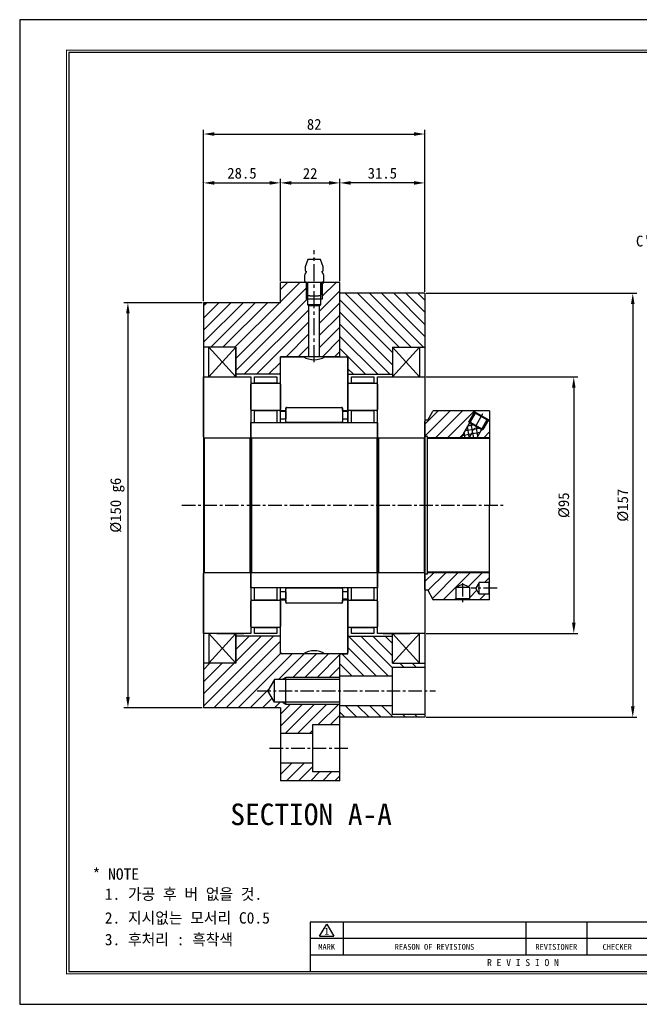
# Model space of a CAD drawing. Header units: millimetres. Extents: x 11218 to 11734, y 1975 to 2340.
# Tile 1 of 3: x 11218 to 11447, y 1975 to 2340. Entities that reach past the tile are written whole.
import ezdxf
from ezdxf.enums import TextEntityAlignment as Align

# ---------------------------------------------------------------- set-up
doc = ezdxf.new("R2010")
doc.units = ezdxf.units.MM
doc.linetypes.add('CENTER', pattern=[2, 1.25, -0.25, 0.25, -0.25])
for name, color, linetype in [('OUTLINE', 7, 'Continuous'), ('S1', 1, 'CENTER'), ('xm_center', 1, 'CENTER')]:
    doc.layers.add(name, color=color, linetype=linetype)
doc.dimstyles.new('S4', dxfattribs={"dimtxt": 4, "dimasz": 4, "dimexe": 1.5, "dimexo": 0.5215, "dimgap": 1.5, "dimtad": 1, "dimdec": 3, "dimzin": 11, "dimdsep": 46, "dimtxsty": 'Standard', "dimcen": 0, "dimclrd": 5, "dimclre": 5, "dimclrt": 3, "dimadec": 0, "dimazin": 0, "dimtp": 3e-09, "dimtfac": 0.7, "dimtdec": 3, "dimtmove": 0, "dimatfit": 3, "dimfxl": 1.25, "dimtolj": 1, "dimtzin": 11, "dimarcsym": 0})

# ---------------------------------------------------------------- blocks, each defined once
blk = doc.blocks.new('란표제')
for p, q in [((297, 210), (0, 210)), ((0, 210), (0, 0)), ((160, 17.5), (62, 17.5)), ((64, 14.51), (65.5, 17.1)), ((65.5, 17.1), (67, 14.51)), ((69, 17.5), (69, 10.5)), ((108, 17.5), (108, 10.5)), ((121, 17.5), (121, 10.5)), ((147, 14), (62, 14)), ((64, 14.51), (67, 14.51)), ((147, 10.5), (62, 10.5)), ((0, 0), (297, 0))]:
    blk.add_line(p, q)
at = {"ltscale": 0.5}
blk.add_line((62, 17.5), (62, 7), dxfattribs=at)
at = {"const_width": 0.25}
blk.add_lwpolyline([(290.5, 6.5), (290.5, 203.5), (10, 203.5), (10, 6.5)], close=True, dxfattribs=at)
blk.add_lwpolyline([(290, 7), (290, 203), (10.5, 203), (10.5, 7)], close=True)
for s, height, p in [('1', 1.5, (65.5, 15.61)), ('MARK', 1.25, (65.5, 12.25)), ('REASON OF REVISIONS', 1.25, (88.5, 12.25)), ('REVISIONER', 1.25, (114.5, 12.25)), ('CHECKER', 1.25, (127.5, 12.25)), ('R E V I S I O N', 1.5, (107.38, 8.9))]:
    blk.add_text(s, height=height).set_placement(p, align=Align.MIDDLE_CENTER)
at = {"ltscale": 0.5}
for tag, p, height in [('TITLE', (237.17, 24.41), 2.5), ('도번', (251.18, 15.64), 2.5), ('SCALE', (253.78, 9.55), 1.2), ('DATE', (277.02, 9.51), 1.2)]:
    blk.add_attdef(tag, p, '', height=height, dxfattribs=at)
for tag, p in [('필렛', (179.25, 10.9)), ('모따기', (179.25, 8.3))]:
    blk.add_attdef(tag, text='', height=1.15).set_placement(p, align=Align.MIDDLE_LEFT)
blk = doc.blocks.new('*D28561')
at = {"color": 5, "lineweight": -2, "ltscale": 4}
for p, q in [((11285.47, 2235.09), (11256.49, 2235.09)), ((11257.99, 2231.09), (11257.99, 2089.09)), ((11285.47, 2085.09), (11256.49, 2085.09))]:
    blk.add_line(p, q, dxfattribs=at)
at = {"color": 5}
for points in [[(11258.66, 2231.09), (11257.32, 2231.09), (11257.99, 2235.09)], [(11257.32, 2089.09), (11258.66, 2089.09), (11257.99, 2085.09)]]:
    blk.add_solid(points, dxfattribs=at)
at = {"layer": 'Defpoints', "color": 0}
for p in [(11285.99, 2235.09), (11257.99, 2085.09), (11285.99, 2085.09)]:
    blk.add_point(p, dxfattribs=at)
at = {"color": 3, "ltscale": 4, "insert": (11254.1, 2160.09), "char_height": 4, "attachment_point": 5, "rotation": 90}
blk.add_mtext('\\A1;%%C150 g6', dxfattribs=at)
blk = doc.blocks.new('*D28562')
at = {"color": 5, "lineweight": -2, "ltscale": 4}
for p, q in [((11285.99, 2235.61), (11285.99, 2280.95)), ((11289.99, 2279.45), (11310.49, 2279.45)), ((11314.49, 2243.11), (11314.49, 2280.95))]:
    blk.add_line(p, q, dxfattribs=at)
at = {"color": 5}
for points in [[(11289.99, 2280.11), (11289.99, 2278.78), (11285.99, 2279.45)], [(11310.49, 2278.78), (11310.49, 2280.11), (11314.49, 2279.45)]]:
    blk.add_solid(points, dxfattribs=at)
at = {"layer": 'Defpoints', "color": 0}
for p in [(11314.49, 2279.45), (11314.49, 2242.59), (11285.99, 2235.09)]:
    blk.add_point(p, dxfattribs=at)
at = {"color": 3, "ltscale": 4, "insert": (11300.24, 2283), "char_height": 4, "attachment_point": 5}
blk.add_mtext('\\A1;28.5', dxfattribs=at)
blk = doc.blocks.new('*D28563')
at = {"color": 5, "lineweight": -2, "ltscale": 4}
for p, q in [((11314.49, 2243.11), (11314.49, 2280.95)), ((11318.49, 2279.45), (11332.49, 2279.45)), ((11336.49, 2243.11), (11336.49, 2280.95))]:
    blk.add_line(p, q, dxfattribs=at)
at = {"color": 5}
for points in [[(11318.49, 2280.11), (11318.49, 2278.78), (11314.49, 2279.45)], [(11332.49, 2278.78), (11332.49, 2280.11), (11336.49, 2279.45)]]:
    blk.add_solid(points, dxfattribs=at)
at = {"layer": 'Defpoints', "color": 0}
for p in [(11336.49, 2279.45), (11314.49, 2242.59), (11336.49, 2242.59)]:
    blk.add_point(p, dxfattribs=at)
at = {"color": 3, "ltscale": 4, "insert": (11325.49, 2282.95), "char_height": 4, "attachment_point": 5}
blk.add_mtext('\\A1;22', dxfattribs=at)
blk = doc.blocks.new('*D28564')
at = {"color": 5, "lineweight": -2, "ltscale": 4}
for p, q in [((11336.49, 2243.11), (11336.49, 2280.95)), ((11363.99, 2279.45), (11340.49, 2279.45)), ((11367.99, 2239.11), (11367.99, 2280.95))]:
    blk.add_line(p, q, dxfattribs=at)
at = {"color": 5}
for points in [[(11340.49, 2280.11), (11340.49, 2278.78), (11336.49, 2279.45)], [(11363.99, 2278.78), (11363.99, 2280.11), (11367.99, 2279.45)]]:
    blk.add_solid(points, dxfattribs=at)
at = {"layer": 'Defpoints', "color": 0}
for p in [(11336.49, 2279.45), (11336.49, 2242.59), (11367.99, 2238.59)]:
    blk.add_point(p, dxfattribs=at)
at = {"color": 3, "ltscale": 4, "insert": (11352.24, 2283), "char_height": 4, "attachment_point": 5}
blk.add_mtext('\\A1;31.5', dxfattribs=at)
blk = doc.blocks.new('*D28565')
at = {"color": 5, "lineweight": -2, "ltscale": 4}
for p, q in [((11285.99, 2235.61), (11285.99, 2299.05)), ((11289.99, 2297.55), (11363.99, 2297.55)), ((11367.99, 2239.11), (11367.99, 2299.05))]:
    blk.add_line(p, q, dxfattribs=at)
at = {"color": 5}
for points in [[(11289.99, 2298.22), (11289.99, 2296.88), (11285.99, 2297.55)], [(11363.99, 2296.88), (11363.99, 2298.22), (11367.99, 2297.55)]]:
    blk.add_solid(points, dxfattribs=at)
at = {"layer": 'Defpoints', "color": 0}
for p in [(11367.99, 2297.55), (11367.99, 2238.59), (11285.99, 2235.09)]:
    blk.add_point(p, dxfattribs=at)
at = {"color": 3, "ltscale": 4, "insert": (11326.99, 2301.1), "char_height": 4, "attachment_point": 5}
blk.add_mtext('\\A1;82', dxfattribs=at)
blk = doc.blocks.new('*D28568')
at = {"color": 5, "lineweight": -2, "ltscale": 4}
for p, q in [((11368.51, 2238.59), (11446.51, 2238.59)), ((11445.01, 2234.59), (11445.01, 2085.59)), ((11368.51, 2081.59), (11446.51, 2081.59))]:
    blk.add_line(p, q, dxfattribs=at)
at = {"color": 5}
for points in [[(11445.68, 2234.59), (11444.34, 2234.59), (11445.01, 2238.59)], [(11444.34, 2085.59), (11445.68, 2085.59), (11445.01, 2081.59)]]:
    blk.add_solid(points, dxfattribs=at)
at = {"layer": 'Defpoints', "color": 0}
for p in [(11367.99, 2238.59), (11367.99, 2081.59), (11445.01, 2081.59)]:
    blk.add_point(p, dxfattribs=at)
at = {"color": 3, "ltscale": 4, "insert": (11441.35, 2160.09), "char_height": 4, "attachment_point": 5, "rotation": 90}
blk.add_mtext('\\A1;%%C157', dxfattribs=at)

msp = doc.modelspace()

# ---------------------------------------------------------------- hatches: boundary and pattern name
at = {"ltscale": 4, "transparency": 33554687}
h = msp.add_hatch(dxfattribs=at)
h.set_pattern_fill('ANSI31', color=5, style=0)
h.paths.add_polyline_path([(11314.4873, 2215.0923), (11315.0873, 2215.0923), (11323.0364, 2215.0923), (11324.9873, 2215.0923), (11324.9873, 2234.0418), (11324.4873, 2234.3423), (11324.4873, 2236.3423), (11323.9873, 2236.3423), (11323.9873, 2238.3558), (11323.9873, 2242.5923), (11314.4873, 2242.5923), (11314.4873, 2235.0923), (11286.6055, 2235.0923), (11285.9873, 2234.4741), (11285.9873, 2218.5923), (11287.9873, 2218.5923), (11297.9873, 2218.5923), (11297.9873, 2208.5923), (11313.987, 2208.5923), (11314.4873, 2209.0926), (11314.4873, 2214.4923)])
h.paths.add_polyline_path([(11336.4873, 2105.0923), (11330.9382, 2105.0923), (11323.0364, 2105.0923), (11315.0873, 2105.0923), (11314.4873, 2105.0923), (11314.4873, 2105.6923), (11314.4873, 2111.5923), (11297.9873, 2111.5923), (11297.9873, 2101.5923), (11287.9873, 2101.5923), (11285.9873, 2101.5923), (11285.9873, 2085.0923), (11314.4873, 2085.0923), (11314.4873, 2075.5923), (11326.4873, 2075.5923), (11326.4873, 2078.8423), (11336.4873, 2078.8423), (11336.4873, 2081.5923), (11336.4873, 2085.8423), (11336.4873, 2086.3423), (11316.4873, 2086.3423), (11315.0811, 2087.1542), (11312.2992, 2087.1542), (11309.881, 2091.3423), (11312.2992, 2095.5304), (11315.0811, 2095.5304), (11316.4873, 2096.3423), (11336.4873, 2096.3423), (11336.4873, 2096.8423)])
h.paths.add_polyline_path([(11336.4873, 2242.5923), (11329.9873, 2242.5923), (11329.9873, 2238.3558), (11329.9873, 2236.3423), (11329.4873, 2236.3423), (11329.4873, 2234.3423), (11328.9873, 2234.0418), (11328.9873, 2215.0923), (11330.9382, 2215.0923), (11336.4873, 2215.0923), (11336.4873, 2238.5923)])
h.paths.add_polyline_path([(11314.4873, 2058.0923), (11336.4873, 2058.0923), (11336.4873, 2061.3423), (11326.4873, 2061.3423), (11326.4873, 2064.5923), (11314.4873, 2064.5923)])
h = msp.add_hatch(dxfattribs=at)
h.set_pattern_fill('ANSI31', color=5, angle=90, style=0)
h.set_pattern_definition([(135, (3904.8287, 454.0146), (-2.245064, -2.245064), [])])
h.paths.add_polyline_path([(11339.4873, 2215.0923), (11339.4873, 2214.4923), (11339.4873, 2208.5923), (11355.9873, 2208.5923), (11355.9873, 2218.5923), (11365.9873, 2218.5923), (11367.9873, 2218.5923), (11367.9873, 2238.5923), (11336.4873, 2238.5923), (11336.4873, 2215.0923), (11338.8873, 2215.0923)])
h.paths.add_polyline_path([(11355.9873, 2100.0923), (11367.9873, 2100.0923), (11367.9873, 2101.5923), (11365.9873, 2101.5923), (11355.9873, 2101.5923), (11355.9873, 2111.5923), (11339.4873, 2111.5923), (11339.4873, 2105.6923), (11339.4873, 2105.0923), (11338.8873, 2105.0923), (11336.4873, 2105.0923), (11336.4873, 2096.8423), (11355.9873, 2096.8423)])
h.paths.add_polyline_path([(11336.4873, 2081.5923), (11367.9873, 2081.5923), (11367.9873, 2082.5923), (11355.9873, 2082.5923), (11355.9873, 2085.8423), (11336.4873, 2085.8423)])
h = msp.add_hatch(dxfattribs=at)
h.set_pattern_fill('ANSI31', color=5, style=0)
h.paths.add_polyline_path([(11383.8816, 2189.5317), (11384.5319, 2190.6581), (11384.415, 2190.7256), (11384.2997, 2191.1559), (11386.3472, 2194.7023), (11385.7448, 2195.0501, 0.1316525), (11385.5873, 2195.0923), (11371.2594, 2195.0923, 0.26794919), (11370.9996, 2194.9423), (11369.0654, 2191.5923), (11368.9873, 2191.5923), (11368.3023, 2191.5923, 0.41421356), (11367.9873, 2191.2773), (11367.9873, 2185.5923), (11368.9873, 2185.5923), (11368.9873, 2185.0923), (11381.3185, 2185.0923), (11381.8093, 2185.9423), (11382.5209, 2187.1749), (11382.8454, 2187.737), (11383.7557, 2189.3137)])
h.paths.add_polyline_path([(11387.3295, 2185.3037), (11387.2075, 2185.0923), (11391.9873, 2185.0923), (11391.9873, 2191.2727, 0.26794919), (11391.8373, 2191.5326), (11391.5434, 2191.7023), (11389.4959, 2188.1559), (11389.0656, 2188.0406), (11388.9486, 2188.1081), (11388.8381, 2187.9166), (11388.3657, 2187.0984), (11387.6032, 2185.7777)])
h.paths.add_polyline_path([(11384.7653, 2125.0923), (11385.5873, 2125.0923), (11391.9873, 2125.0923), (11391.9873, 2127.0024), (11391.7547, 2127.1923), (11388.1299, 2127.1923), (11386.8425, 2129.3423), (11388.1299, 2131.4923), (11391.7547, 2131.4923), (11391.9873, 2131.6821), (11391.9873, 2135.0923), (11368.9873, 2135.0923), (11368.9873, 2134.5923), (11367.9873, 2134.5923), (11367.9873, 2128.9073, 0.41421356), (11368.3023, 2128.5923), (11368.9873, 2128.5923), (11369.0654, 2128.5923), (11370.9996, 2125.2423, 0.26794919), (11371.2594, 2125.0923), (11379.2093, 2125.0923), (11379.4873, 2125.4287), (11379.4873, 2129.7036), (11381.9873, 2130.8344), (11384.4873, 2129.7036), (11384.4873, 2125.4287)])

# ---------------------------------------------------------------- linework, layer by layer
at = {"ltscale": 4}
for p, q in [((11314.4873, 2235.0923), (11314.4873, 2242.5923)), ((11336.4873, 2242.5923), (11314.4873, 2242.5923)), ((11336.4873, 2215.0923), (11336.4873, 2242.5923)), ((11336.4873, 2215.0923), (11336.4873, 2238.5923)), ((11367.9873, 2238.5923), (11367.9873, 2081.5923)), ((11285.9873, 2235.0923), (11285.9873, 2085.0923)), ((11314.4873, 2235.0923), (11285.9873, 2235.0923)), ((11297.9873, 2218.5923), (11285.9873, 2218.5923)), ((11287.9873, 2207.5923), (11287.9873, 2218.5923)), ((11297.9873, 2218.5923), (11287.9873, 2207.5923)), ((11287.9873, 2218.5923), (11297.9873, 2207.5923)), ((11297.9873, 2207.5923), (11297.9873, 2218.5923)), ((11297.9873, 2218.5923), (11297.9873, 2207.5923)), ((11355.9873, 2218.5923), (11367.9873, 2218.5923)), ((11365.9873, 2207.5923), (11355.9873, 2218.5923)), ((11355.9873, 2207.5923), (11365.9873, 2218.5923)), ((11355.9873, 2218.5923), (11355.9873, 2207.5923)), ((11355.9873, 2218.5923), (11355.9873, 2207.5923)), ((11365.9873, 2218.5923), (11365.9873, 2207.5923)), ((11336.4873, 2215.0923), (11314.4873, 2215.0923)), ((11314.4873, 2190.7173), (11314.4873, 2215.0923)), ((11336.4873, 2215.0923), (11339.4873, 2215.0923)), ((11339.4873, 2190.7173), (11339.4873, 2215.0923)), ((11290.9873, 2207.5923), (11300.9873, 2207.5923)), ((11314.4873, 2208.5923), (11297.9873, 2208.5923)), ((11339.4873, 2208.5923), (11355.9873, 2208.5923)), ((11352.4873, 2207.5923), (11362.4873, 2207.5923)), ((11369.0654, 2191.5923), (11370.9996, 2194.9423)), ((11391.9873, 2195.0923), (11371.2594, 2195.0923)), ((11391.8373, 2191.5326), (11385.7448, 2195.0501)), ((11391.9873, 2195.0923), (11391.9873, 2160.0923)), ((11367.9873, 2128.9073), (11367.9873, 2191.2773)), ((11368.9873, 2191.5923), (11368.3023, 2191.5923)), ((11369.0654, 2191.5923), (11368.3023, 2191.5923)), ((11386.5794, 2194.2045), (11381.1741, 2184.8423)), ((11386.3472, 2194.7023), (11384.2997, 2191.1559)), ((11386.4641, 2194.6348), (11386.5794, 2194.2045)), ((11390.9961, 2191.6545), (11386.5794, 2194.2045)), ((11390.9961, 2191.6545), (11387.0631, 2184.8423)), ((11391.5434, 2191.7023), (11389.4959, 2188.1559)), ((11391.4264, 2191.7698), (11390.9961, 2191.6545)), ((11382.8454, 2187.737), (11386.1237, 2188.3151)), ((11384.4446, 2185.4069), (11383.7557, 2189.3137)), ((11383.8816, 2189.5317), (11385.8743, 2189.8831)), ((11384.415, 2190.7256), (11384.2997, 2191.1559)), ((11389.4959, 2188.1559), (11384.2997, 2191.1559)), ((11389.0656, 2188.0406), (11384.415, 2190.7256)), ((11385.6795, 2187.5457), (11385.1985, 2190.2732)), ((11386.1121, 2185.0923), (11385.6795, 2187.5457)), ((11386.1237, 2188.3151), (11388.0131, 2188.6482)), ((11387.6032, 2185.7777), (11386.9932, 2189.237)), ((11388.8381, 2187.9166), (11388.7879, 2188.2009)), ((11389.0656, 2188.0406), (11389.4959, 2188.1559)), ((11368.9873, 2185.5923), (11367.9873, 2185.5923)), ((11368.9873, 2134.5923), (11368.9873, 2185.5923)), ((11391.9873, 2185.0923), (11368.9873, 2185.0923)), ((11391.9873, 2184.8423), (11368.9873, 2184.8423)), ((11381.8093, 2185.9423), (11385.0875, 2186.5204)), ((11382.8881, 2185.0923), (11382.5209, 2187.1749)), ((11384.5001, 2185.0923), (11384.4446, 2185.4069)), ((11385.0875, 2186.5204), (11388.3657, 2187.0984)), ((11386.1303, 2185.0923), (11387.3295, 2185.3037)), ((11391.9873, 2125.0923), (11391.9873, 2160.0923)), ((11368.9873, 2134.5923), (11367.9873, 2134.5923)), ((11391.9873, 2135.3423), (11368.9873, 2135.3423)), ((11391.9873, 2135.0923), (11368.9873, 2135.0923)), ((11314.4873, 2105.0923), (11314.4873, 2129.4673)), ((11339.4873, 2105.0923), (11339.4873, 2129.4673)), ((11379.4873, 2129.7036), (11381.9873, 2130.8344)), ((11379.4873, 2129.7036), (11379.4873, 2125.4287)), ((11379.4873, 2129.7036), (11384.4873, 2129.7036)), ((11384.4873, 2129.7036), (11381.9873, 2130.8344)), ((11384.4873, 2129.7036), (11384.4873, 2125.4287)), ((11388.1313, 2131.4946), (11386.8425, 2129.3423)), ((11388.1299, 2127.1923), (11386.8425, 2129.3423)), ((11391.7547, 2131.4923), (11388.1299, 2131.4923)), ((11388.1299, 2127.1923), (11388.1299, 2131.4923)), ((11391.9873, 2131.6821), (11391.7547, 2131.4923)), ((11391.7547, 2127.1923), (11391.7547, 2131.4923)), ((11368.9873, 2128.5923), (11368.3023, 2128.5923)), ((11369.0654, 2128.5923), (11368.3023, 2128.5923)), ((11369.0654, 2128.5923), (11370.9996, 2125.2423)), ((11391.7547, 2127.1923), (11388.1299, 2127.1923)), ((11391.9873, 2127.0024), (11391.7547, 2127.1923)), ((11391.9873, 2125.0923), (11371.2594, 2125.0923)), ((11379.2093, 2125.0923), (11379.4873, 2125.4287)), ((11384.4873, 2125.4287), (11379.4873, 2125.4287)), ((11384.7653, 2125.0923), (11384.4873, 2125.4287)), ((11287.9873, 2112.5923), (11287.9873, 2101.5923)), ((11297.9873, 2101.5923), (11287.9873, 2112.5923)), ((11287.9873, 2101.5923), (11297.9873, 2112.5923)), ((11290.9873, 2112.5923), (11300.9873, 2112.5923)), ((11297.9873, 2101.5923), (11297.9873, 2112.5923)), ((11297.9873, 2112.5923), (11297.9873, 2101.5923)), ((11314.4873, 2111.5923), (11297.9873, 2111.5923)), ((11339.4873, 2111.5923), (11355.9873, 2111.5923)), ((11352.4873, 2112.5923), (11362.4873, 2112.5923)), ((11355.9873, 2101.5923), (11355.9873, 2112.5923)), ((11365.9873, 2112.5923), (11355.9873, 2101.5923)), ((11355.9873, 2112.5923), (11365.9873, 2101.5923)), ((11355.9873, 2101.5923), (11355.9873, 2112.5923)), ((11365.9873, 2101.5923), (11365.9873, 2112.5923)), ((11336.4873, 2105.0923), (11314.4873, 2105.0923)), ((11336.4873, 2058.0923), (11336.4873, 2105.0923)), ((11336.4873, 2105.0923), (11339.4873, 2105.0923)), ((11336.4873, 2081.5923), (11336.4873, 2105.0923)), ((11297.9873, 2101.5923), (11285.9873, 2101.5923)), ((11355.9873, 2101.5923), (11367.9873, 2101.5923)), ((11314.4873, 2085.0923), (11285.9873, 2085.0923)), ((11314.4873, 2085.0923), (11314.4873, 2058.0923))]:
    msp.add_line(p, q, dxfattribs=at)
at = {"color": 5}
for p, q in [((11323.9873, 2242.5923), (11323.9873, 2236.3423)), ((11329.9873, 2242.5923), (11329.9873, 2236.3423)), ((11316.4873, 2096.3423), (11315.0811, 2095.5304)), ((11336.4873, 2096.3423), (11316.4873, 2096.3423)), ((11316.4873, 2086.3423), (11315.0811, 2087.1542)), ((11336.4873, 2086.3423), (11316.4873, 2086.3423))]:
    msp.add_line(p, q, dxfattribs=at)
for p, q in [((11324.4873, 2242.5923), (11324.4873, 2234.3423)), ((11367.9873, 2238.5923), (11336.4873, 2238.5923)), ((11329.9873, 2236.3423), (11323.9873, 2236.3423)), ((11324.4873, 2234.3423), (11324.9873, 2234.0418)), ((11329.4873, 2234.3423), (11324.4873, 2234.3423)), ((11328.9873, 2234.0418), (11329.4873, 2234.3423)), ((11314.4873, 2195.2173), (11314.4873, 2214.4923)), ((11315.0873, 2215.0923), (11323.0364, 2215.0923)), ((11330.9382, 2215.0923), (11338.8873, 2215.0923)), ((11339.4873, 2214.4923), (11339.4873, 2195.2173)), ((11285.9873, 2207.5923), (11303.4873, 2207.5923)), ((11285.9873, 2185.3923), (11285.9873, 2207.5923)), ((11303.4873, 2207.5923), (11303.4873, 2185.3923)), ((11304.8623, 2207.5923), (11313.1123, 2207.5923)), ((11304.8623, 2205.3423), (11304.8623, 2207.5923)), ((11313.1123, 2207.5923), (11313.1123, 2205.3423)), ((11340.8623, 2205.3423), (11340.8623, 2207.5923)), ((11340.8623, 2207.5923), (11349.1123, 2207.5923)), ((11349.1123, 2207.5923), (11349.1123, 2205.3423)), ((11350.4873, 2207.5923), (11367.9873, 2207.5923)), ((11350.4873, 2185.3923), (11350.4873, 2207.5923)), ((11367.9873, 2207.5923), (11367.9873, 2185.3923)), ((11303.4873, 2195.586), (11303.4873, 2204.9736)), ((11303.856, 2205.3423), (11314.1186, 2205.3423)), ((11313.1123, 2205.3423), (11304.8623, 2205.3423)), ((11314.4873, 2204.9736), (11314.4873, 2195.586)), ((11339.4873, 2195.586), (11339.4873, 2204.9736)), ((11339.856, 2205.3423), (11350.1186, 2205.3423)), ((11349.1123, 2205.3423), (11340.8623, 2205.3423)), ((11350.4873, 2204.9736), (11350.4873, 2195.586)), ((11314.1186, 2195.2173), (11303.856, 2195.2173)), ((11304.8623, 2195.2173), (11313.1123, 2195.2173)), ((11304.8623, 2190.7173), (11304.8623, 2195.2173)), ((11313.1123, 2195.2173), (11313.1123, 2190.7173)), ((11314.4873, 2195.2173), (11316.4873, 2195.2173)), ((11314.4873, 2195.2173), (11314.4873, 2194.936)), ((11314.4873, 2194.936), (11316.4873, 2194.936)), ((11314.4873, 2192.1235), (11314.4873, 2194.936)), ((11316.4873, 2196.3423), (11337.4873, 2196.3423)), ((11316.4873, 2196.3423), (11316.4873, 2195.2173)), ((11316.4873, 2191.086), (11316.4873, 2195.9736)), ((11316.4873, 2194.936), (11316.4873, 2192.1235)), ((11316.856, 2196.3423), (11337.1186, 2196.3423)), ((11337.4873, 2195.2173), (11337.4873, 2196.3423)), ((11337.4873, 2195.9736), (11337.4873, 2191.086)), ((11337.4873, 2195.2173), (11339.4873, 2195.2173)), ((11337.4873, 2194.936), (11339.4873, 2194.936)), ((11337.4873, 2194.936), (11337.4873, 2192.1235)), ((11339.4873, 2195.2173), (11339.4873, 2194.936)), ((11339.4873, 2194.936), (11339.4873, 2192.1235)), ((11350.1186, 2195.2173), (11339.856, 2195.2173)), ((11340.8623, 2195.2173), (11349.1123, 2195.2173)), ((11340.8623, 2190.7173), (11340.8623, 2195.2173)), ((11349.1123, 2195.2173), (11349.1123, 2190.7173)), ((11314.4873, 2190.7173), (11314.4873, 2192.1235)), ((11314.4873, 2192.1235), (11316.4873, 2192.1235)), ((11337.4873, 2192.1235), (11339.4873, 2192.1235)), ((11339.4873, 2192.1235), (11339.4873, 2190.7173)), ((11303.4873, 2190.7173), (11350.4873, 2190.7173)), ((11303.4873, 2185.3923), (11303.4873, 2190.7173)), ((11304.8623, 2190.7173), (11313.1123, 2190.7173)), ((11337.1186, 2190.7173), (11316.856, 2190.7173)), ((11340.8623, 2190.7173), (11349.1123, 2190.7173)), ((11350.4873, 2190.7173), (11350.4873, 2185.3923)), ((11285.9873, 2185.3923), (11285.9873, 2134.7923)), ((11286.2873, 2185.0923), (11286.2873, 2160.0923)), ((11286.2873, 2185.0923), (11303.1873, 2185.0923)), ((11303.1873, 2185.0923), (11303.1873, 2160.0923)), ((11303.4873, 2185.3923), (11303.4873, 2134.7923)), ((11303.4873, 2185.3923), (11303.4873, 2134.7923)), ((11303.7873, 2185.0923), (11303.7873, 2160.0923)), ((11303.7873, 2185.0923), (11350.1873, 2185.0923)), ((11350.1873, 2185.0923), (11350.1873, 2160.0923)), ((11350.4873, 2185.3923), (11350.4873, 2134.7923)), ((11350.4873, 2185.3923), (11350.4873, 2134.7923)), ((11350.7873, 2185.0923), (11367.6873, 2185.0923)), ((11350.7873, 2185.0923), (11350.7873, 2160.0923)), ((11367.6873, 2185.0923), (11367.6873, 2160.0923)), ((11367.9873, 2185.3923), (11367.9873, 2134.7923)), ((11286.2873, 2160.0923), (11286.2873, 2135.0923)), ((11303.1873, 2160.0923), (11303.1873, 2135.0923)), ((11303.7873, 2160.0923), (11303.7873, 2135.0923)), ((11350.1873, 2160.0923), (11350.1873, 2135.0923)), ((11350.7873, 2160.0923), (11350.7873, 2135.0923)), ((11367.6873, 2160.0923), (11367.6873, 2135.0923)), ((11285.9873, 2112.5923), (11285.9873, 2134.7923)), ((11303.1873, 2135.0923), (11286.2873, 2135.0923)), ((11303.4873, 2134.7923), (11303.4873, 2112.5923)), ((11303.4873, 2129.4673), (11303.4873, 2134.7923)), ((11350.1873, 2135.0923), (11303.7873, 2135.0923)), ((11350.4873, 2134.7923), (11350.4873, 2129.4673)), ((11350.4873, 2112.5923), (11350.4873, 2134.7923)), ((11367.6873, 2135.0923), (11350.7873, 2135.0923)), ((11367.9873, 2134.7923), (11367.9873, 2112.5923)), ((11350.4873, 2129.4673), (11303.4873, 2129.4673)), ((11304.8623, 2124.9673), (11304.8623, 2129.4673)), ((11313.1123, 2129.4673), (11304.8623, 2129.4673)), ((11313.1123, 2129.4673), (11313.1123, 2124.9673)), ((11314.4873, 2128.061), (11314.4873, 2129.4673)), ((11316.856, 2129.4673), (11337.1186, 2129.4673)), ((11339.4873, 2129.4673), (11339.4873, 2128.061)), ((11340.8623, 2124.9673), (11340.8623, 2129.4673)), ((11349.1123, 2129.4673), (11340.8623, 2129.4673)), ((11349.1123, 2129.4673), (11349.1123, 2124.9673)), ((11316.4873, 2128.061), (11314.4873, 2128.061)), ((11314.4873, 2125.2485), (11314.4873, 2128.061)), ((11316.4873, 2124.211), (11316.4873, 2129.0986)), ((11316.4873, 2128.061), (11316.4873, 2125.2485)), ((11337.4873, 2129.0986), (11337.4873, 2124.211)), ((11339.4873, 2128.061), (11337.4873, 2128.061)), ((11337.4873, 2128.061), (11337.4873, 2125.2485)), ((11339.4873, 2128.061), (11339.4873, 2125.2485)), ((11303.4873, 2115.211), (11303.4873, 2124.5986)), ((11303.856, 2124.9673), (11314.1186, 2124.9673)), ((11313.1123, 2124.9673), (11304.8623, 2124.9673)), ((11316.4873, 2125.2485), (11314.4873, 2125.2485)), ((11314.4873, 2125.2485), (11314.4873, 2124.9673)), ((11314.4873, 2105.6923), (11314.4873, 2124.9673)), ((11316.4873, 2124.9673), (11314.4873, 2124.9673)), ((11314.4873, 2124.5986), (11314.4873, 2115.211)), ((11316.4873, 2124.9673), (11316.4873, 2123.8423)), ((11337.4873, 2123.8423), (11316.4873, 2123.8423)), ((11337.1186, 2123.8423), (11316.856, 2123.8423)), ((11339.4873, 2125.2485), (11337.4873, 2125.2485)), ((11337.4873, 2123.8423), (11337.4873, 2124.9673)), ((11339.4873, 2124.9673), (11337.4873, 2124.9673)), ((11339.4873, 2125.2485), (11339.4873, 2124.9673)), ((11339.4873, 2124.9673), (11339.4873, 2105.6923)), ((11339.4873, 2115.211), (11339.4873, 2124.5986)), ((11339.856, 2124.9673), (11350.1186, 2124.9673)), ((11349.1123, 2124.9673), (11340.8623, 2124.9673)), ((11350.4873, 2124.5986), (11350.4873, 2115.211)), ((11314.1186, 2114.8423), (11303.856, 2114.8423)), ((11304.8623, 2112.5923), (11304.8623, 2114.8423)), ((11304.8623, 2114.8423), (11313.1123, 2114.8423)), ((11313.1123, 2114.8423), (11313.1123, 2112.5923)), ((11350.1186, 2114.8423), (11339.856, 2114.8423)), ((11340.8623, 2112.5923), (11340.8623, 2114.8423)), ((11340.8623, 2114.8423), (11349.1123, 2114.8423)), ((11349.1123, 2114.8423), (11349.1123, 2112.5923)), ((11303.4873, 2112.5923), (11285.9873, 2112.5923)), ((11313.1123, 2112.5923), (11304.8623, 2112.5923)), ((11349.1123, 2112.5923), (11340.8623, 2112.5923)), ((11367.9873, 2112.5923), (11350.4873, 2112.5923)), ((11323.0364, 2105.0923), (11315.0873, 2105.0923)), ((11338.8873, 2105.0923), (11330.9382, 2105.0923)), ((11355.9873, 2082.5923), (11355.9873, 2100.0923)), ((11355.9873, 2100.0923), (11367.9873, 2100.0923)), ((11355.9873, 2096.8423), (11336.4873, 2096.8423)), ((11312.2992, 2095.5304), (11309.881, 2091.3423)), ((11312.2992, 2087.1542), (11312.2992, 2095.5304)), ((11336.4873, 2095.5304), (11312.2992, 2095.5304)), ((11316.4873, 2086.3423), (11316.4873, 2096.3423)), ((11312.2992, 2087.1542), (11309.881, 2091.3423)), ((11336.4873, 2087.1542), (11312.2992, 2087.1542)), ((11355.9873, 2085.8423), (11336.4873, 2085.8423)), ((11367.9873, 2082.5923), (11355.9873, 2082.5923)), ((11326.4873, 2061.3423), (11326.4873, 2078.8423)), ((11326.4873, 2078.8423), (11336.4873, 2078.8423)), ((11367.9873, 2081.5923), (11336.4873, 2081.5923)), ((11326.4873, 2075.5923), (11314.4873, 2075.5923)), ((11326.4873, 2064.5923), (11314.4873, 2064.5923)), ((11336.4873, 2061.3423), (11326.4873, 2061.3423)), ((11336.4873, 2058.0923), (11314.4873, 2058.0923))]:
    msp.add_line(p, q)
at = {"ltscale": 5}
for p, q in [((11329.4873, 2234.3423), (11329.4873, 2242.5923)), ((11324.9873, 2215.0923), (11324.9873, 2234.0418)), ((11324.9873, 2234.0418), (11328.9873, 2234.0418)), ((11328.9873, 2215.0923), (11328.9873, 2234.0418))]:
    msp.add_line(p, q, dxfattribs=at)
at = {"color": 5, "ltscale": 4}
for p, q in [((11285.9873, 2234.4741), (11286.6055, 2235.0923)), ((11324.9771, 2215.0923), (11324.9873, 2215.1024)), ((11313.987, 2208.5923), (11314.4873, 2209.0926)), ((11368.5088, 2207.5923), (11424.6563, 2207.5923)), ((11423.1563, 2203.5923), (11423.1563, 2116.5923)), ((11368.5088, 2112.5923), (11424.6563, 2112.5923)), ((11336.4408, 2096.3423), (11336.4873, 2096.3887))]:
    msp.add_line(p, q, dxfattribs=at)
for centre, radius, start, end in [((11315.0873, 2214.4923), 0.6, 90, 180), ((11326.9873, 2221.4673), 7.5, 238.211669, 270), ((11326.9873, 2221.4673), 7.5, 270, 301.788331), ((11338.8873, 2214.4923), 0.6, 0, 90), ((11303.856, 2204.9736), 0.3687, 90, 180), ((11314.1186, 2204.9736), 0.3687, 0, 90), ((11339.856, 2204.9736), 0.3687, 90, 180), ((11350.1186, 2204.9736), 0.3687, 0, 90), ((11303.856, 2195.586), 0.3687, 180, 270), ((11314.1186, 2195.586), 0.3687, 270, 0), ((11316.856, 2195.9736), 0.3687, 90, 180), ((11337.1186, 2195.9736), 0.3687, 0, 90), ((11339.856, 2195.586), 0.3687, 180, 270), ((11350.1186, 2195.586), 0.3687, 270, 0), ((11316.856, 2191.086), 0.3687, 180, 270), ((11337.1186, 2191.086), 0.3687, 270, 0), ((11286.2873, 2185.3923), 0.3, 180, 270), ((11303.1873, 2185.3923), 0.3, 270, 0), ((11303.7873, 2185.3923), 0.3, 180, 270), ((11350.1873, 2185.3923), 0.3, 270, 0), ((11350.7873, 2185.3923), 0.3, 180, 270), ((11367.6873, 2185.3923), 0.3, 270, 0), ((11286.2873, 2134.7923), 0.3, 90, 180), ((11303.1873, 2134.7923), 0.3, 0, 90), ((11303.7873, 2134.7923), 0.3, 90, 180), ((11350.1873, 2134.7923), 0.3, 0, 90), ((11350.7873, 2134.7923), 0.3, 90, 180), ((11367.6873, 2134.7923), 0.3, 0, 90), ((11316.856, 2129.0986), 0.3687, 90, 180), ((11337.1186, 2129.0986), 0.3687, 0, 90), ((11303.856, 2124.5986), 0.3687, 90, 180), ((11314.1186, 2124.5986), 0.3687, 0, 90), ((11316.856, 2124.211), 0.3687, 180, 270), ((11337.1186, 2124.211), 0.3687, 270, 0), ((11339.856, 2124.5986), 0.3687, 90, 180), ((11350.1186, 2124.5986), 0.3687, 0, 90), ((11303.856, 2115.211), 0.3687, 180, 270), ((11314.1186, 2115.211), 0.3687, 270, 0), ((11339.856, 2115.211), 0.3687, 180, 270), ((11350.1186, 2115.211), 0.3687, 270, 0), ((11315.0873, 2105.6923), 0.6, 180, 270), ((11326.9873, 2098.7173), 7.5, 90, 121.788331), ((11326.9873, 2098.7173), 7.5, 58.211669, 90), ((11338.8873, 2105.6923), 0.6, 270, 0)]:
    msp.add_arc(centre, radius, start, end)
at = {"ltscale": 4}
for centre, radius, start, end in [((11371.2594, 2194.7923), 0.3, 90, 150), ((11385.5873, 2194.7773), 0.315, 60, 90), ((11368.3023, 2191.2773), 0.315, 90, 180), ((11391.6873, 2191.2727), 0.3, 0, 60), ((11368.3023, 2128.9073), 0.315, 180, 270), ((11371.2594, 2125.3923), 0.3, 210, 270), ((11385.5873, 2125.4073), 0.315, 270, 300), ((11385.5873, 2125.4073), 0.315, 270, 300)]:
    msp.add_arc(centre, radius, start, end, dxfattribs=at)
for p in [(11391.7547, 2131.4923), (11391.7547, 2127.1923), (11379.4873, 2125.4287), (11384.4873, 2125.4287)]:
    msp.add_point(p, dxfattribs=at)
at = {"color": 5}
for points in [[(11423.823, 2203.5923), (11422.4896, 2203.5923), (11423.1563, 2207.5923)], [(11422.4896, 2116.5923), (11423.823, 2116.5923), (11423.1563, 2112.5923)]]:
    msp.add_solid(points, dxfattribs=at)
at = {"layer": 'OUTLINE'}
for p, q in [((11324.5873, 2251.0923), (11323.6873, 2248.3923)), ((11326.5873, 2251.0923), (11324.5873, 2251.0923)), ((11329.3873, 2251.0923), (11327.3873, 2251.0923)), ((11330.2873, 2248.3923), (11329.3873, 2251.0923)), ((11323.6873, 2248.3923), (11323.6873, 2247.0923)), ((11330.2873, 2247.0923), (11330.2873, 2248.3923)), ((11323.4873, 2243.0923), (11323.4873, 2245.3956)), ((11323.4873, 2243.0923), (11323.9873, 2242.5923)), ((11323.9873, 2242.5923), (11323.9873, 2238.3558)), ((11329.9873, 2242.5923), (11330.4873, 2243.0923)), ((11329.9873, 2238.3558), (11329.9873, 2242.5923)), ((11330.4873, 2245.3956), (11330.4873, 2243.0923)), ((11323.9873, 2238.3558), (11324.6008, 2237.7423)), ((11324.6008, 2237.7423), (11325.4309, 2237.7423)), ((11325.4309, 2237.7423), (11325.4309, 2237.6441)), ((11325.4828, 2237.5923), (11328.4918, 2237.5923)), ((11328.5437, 2237.7423), (11329.3738, 2237.7423)), ((11328.5437, 2237.6441), (11328.5437, 2237.7423)), ((11329.3738, 2237.7423), (11329.9873, 2238.3558))]:
    msp.add_line(p, q, dxfattribs=at)
for centre, radius, start, end in [((11326.9873, 2251.0923), 0.4, 0, 180), ((11318.693, 2249.0032), 6, 323.039247, 336.307361), ((11324.1873, 2247.0923), 0.5, 180, 270), ((11329.7873, 2247.0923), 0.5, 270, 0), ((11335.2816, 2249.0032), 6, 203.692639, 216.960753), ((11325.4828, 2237.6441), 0.0519, 180, 270), ((11328.4918, 2237.6441), 0.0519, 270, 0)]:
    msp.add_arc(centre, radius, start, end, dxfattribs=at)
at = {"layer": 'S1', "ltscale": 4}
for p, q in [((11389.3343, 2193.8761), (11384.1097, 2184.8268)), ((11277.9873, 2160.0923), (11396.9873, 2160.0923)), ((11381.9873, 2131.2563), (11381.9873, 2123.8781)), ((11394.7597, 2129.3423), (11385.1213, 2129.3423)), ((11305.881, 2091.3423), (11371.9873, 2091.3423)), ((11310.4873, 2070.0923), (11340.4873, 2070.0923))]:
    msp.add_line(p, q, dxfattribs=at)
at = {"layer": 'xm_center', "ltscale": 5}
msp.add_line((11326.9873, 2213.0923), (11326.9873, 2254.4923), dxfattribs=at)

# ---------------------------------------------------------------- block references
at = {"ltscale": 5, "xscale": 1.73613388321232, "yscale": 1.73613388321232, "zscale": 1.73613388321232}
msp.add_blockref('란표제', (11217.9046, 1975.2924), dxfattribs=at)

# ---------------------------------------------------------------- texts
at = {"color": 3, "ltscale": 4, "insert": (11485.021, 2255.8383), "char_height": 4, "attachment_point": 9}
msp.add_mtext("C'B {\\FISOCPEUR|c0;%%C}17.5 DP11", dxfattribs=at)
at = {"color": 3, "ltscale": 4, "insert": (11419.5045, 2160.0923), "char_height": 4, "attachment_point": 5, "rotation": 90}
msp.add_mtext('\\A1;%%C95', dxfattribs=at)
at = {"color": 3, "ltscale": 5, "attachment_point": 7}
for s, insert, char_height in [('SECTION A-A', (11295.9294, 2041.4968), 8), ('* NOTE', (11244.9057, 2021.3347), 4.22054), ('1. 가공 후 버 없을 것.', (11249.4229, 2013.5506), 4.220545), ('2. 지시없는 모서리 C0.5', (11249.4229, 2004.7227), 4.220545), ('3. 후처리 : 흑착색', (11249.4229, 1996.706), 4.220545)]:
    msp.add_mtext(s, dxfattribs=dict(at, insert=insert, char_height=char_height))

# ---------------------------------------------------------------- dimensions: what is measured, and where the dimension line sits
at = {"ltscale": 4}
for base, p1, p2, picture, middle in [((11367.9873, 2297.5496), (11285.9873, 2235.0923), (11367.9873, 2238.5923), '*D28565', (11326.9873, 2301.1002)), ((11314.4873, 2279.4463), (11285.9873, 2235.0923), (11314.4873, 2242.5923), '*D28562', (11300.2373, 2282.9969)), ((11336.4873, 2279.4463), (11314.4873, 2242.5923), (11336.4873, 2242.5923), '*D28563', (11325.4873, 2282.9516)), ((11336.4873, 2279.4463), (11367.9873, 2238.5923), (11336.4873, 2242.5923), '*D28564', (11352.2373, 2283.0022))]:
    dim = msp.add_linear_dim(base=base, p1=p1, p2=p2, dimstyle='S4', dxfattribs=at)
    dim.commit()
    dim.dimension.update_dxf_attribs({"geometry": picture, "text_midpoint": middle})
dim = msp.add_linear_dim(base=(11445.0085, 2081.5923), p1=(11367.9873, 2238.5923), p2=(11367.9873, 2081.5923), angle=90, text='%%C<>', dimstyle='S4', dxfattribs=at)
dim.commit()
dim.dimension.update_dxf_attribs({"geometry": '*D28568', "text_midpoint": (11441.3541, 2160.0923)})
dim = msp.add_linear_dim(base=(11257.9887, 2085.0923), p1=(11285.9873, 2235.0923), p2=(11285.9873, 2085.0923), angle=90, text='%%C<> g6', dimstyle='S4', override={"dimgap": 1.5, "dimtxsty": 'Standard', "dimtol": 0, "dimlim": 0, "dimtp": -0.014, "dimtm": 0.032}, dxfattribs=at)
dim.commit()
dim.dimension.update_dxf_attribs({"geometry": '*D28561', "text_midpoint": (11254.0999, 2160.0923)})

doc.saveas('drawing.dxf')
